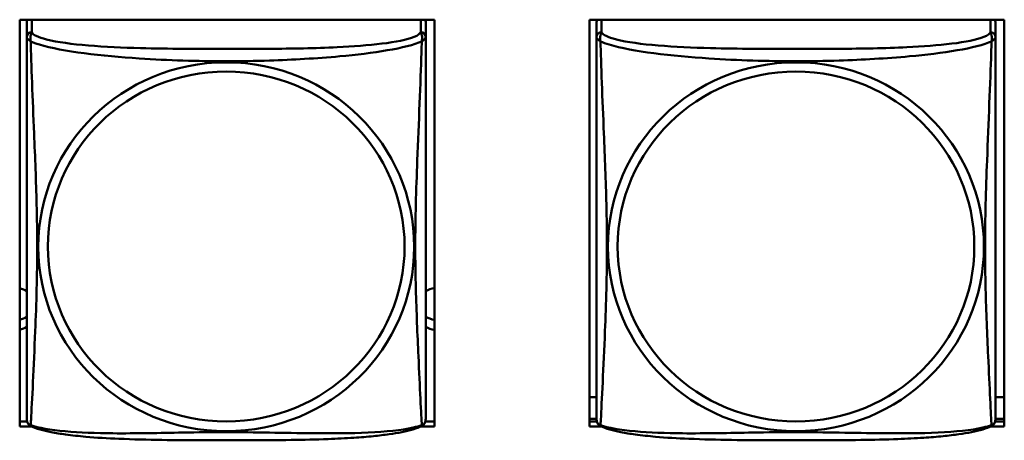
# Model space of a CAD drawing. Header units: inches. Extents: x 0.8 to 72.9, y -7.8 to 49.3.
# Tile 222 of 227: x 55.1 to 56.3, y 11.8 to 12.3. Entities that reach past the tile are written whole.
import ezdxf

# ---------------------------------------------------------------- set-up
doc = ezdxf.new("R2010")
doc.units = ezdxf.units.IN
doc.header["$MEASUREMENT"] = 0
doc.layers.add('Visible Edges(ROSSANSI)', color=7, linetype='Continuous', lineweight=50)
doc.layers.add('Visible Tangent Edges(ROSSANSI)', color=7, linetype='Continuous', lineweight=50)

msp = doc.modelspace()

# ---------------------------------------------------------------- linework, layer by layer
at = {"layer": 'Visible Edges(ROSSANSI)'}
for p, q in [((55.1473, 11.8247), (55.1473, 12.3072)), ((55.1473, 12.3072), (55.6388, 12.3072)), ((55.1558, 12.3045), (55.1558, 12.3072)), ((55.6283, 12.3072), (55.6283, 12.3044)), ((55.6388, 12.3072), (55.6388, 11.8247)), ((55.8223, 11.8247), (55.8223, 12.3072)), ((55.8223, 12.3072), (56.3138, 12.3072)), ((56.3138, 12.3072), (56.3138, 11.8247)), ((55.1558, 12.3044), (55.1558, 12.2868)), ((55.6283, 12.2868), (55.6283, 12.3044)), ((55.8308, 12.3044), (55.8308, 12.2868)), ((56.3033, 12.2868), (56.3033, 12.3044)), ((55.8308, 11.8597), (55.8223, 11.8597)), ((56.3138, 11.8597), (56.3033, 11.8597)), ((55.1473, 11.8308), (55.1562, 11.8308)), ((55.6279, 11.8308), (55.6388, 11.8308)), ((55.8308, 11.834), (55.8223, 11.834)), ((55.8223, 11.8308), (55.8312, 11.8308)), ((56.3029, 11.8308), (56.3138, 11.8308)), ((56.3138, 11.834), (56.3033, 11.834)), ((55.162, 11.8247), (55.1473, 11.8247)), ((55.6388, 11.8247), (55.6221, 11.8247)), ((55.837, 11.8247), (55.8223, 11.8247)), ((56.3138, 11.8247), (56.2971, 11.8247))]:
    msp.add_line(p, q, dxfattribs=at)
for centre, start, end in [((55.1696, 11.8338), 180, 189.1496), ((55.6145, 11.8338), 350.8504, 360), ((55.8446, 11.8338), 180, 189.1496), ((56.2895, 11.8338), 350.8504, 360)]:
    msp.add_arc(centre, 0.0138, start, end, dxfattribs=at)
for centre, major_axis, start_param, end_param in [((55.1617, 12.3044), (-0.00591, 0), 5.777275, 6.283185), ((55.6224, 12.3044), (0.00591, 0), 0, 0.50591), ((55.8367, 12.3044), (-0.00591, 0), 5.777275, 6.283185), ((56.2974, 12.3044), (0.00591, 0), 0, 0.50591), ((55.1423, 11.9642), (0.0255, 0), 1.012755, 1.373182), ((55.6423, 11.9642), (0.0255, 0), 1.708387, 2.154575), ((55.1423, 11.9762), (0.0255, 0), 4.910003, 5.27043), ((55.6423, 11.9762), (0.0255, 0), 4.12861, 4.574798), ((55.1423, 11.9642), (-0.0255, 0), 1.768411, 2.128837), ((55.6423, 11.9642), (-0.0255, 0), 0.987017, 1.433206)]:
    msp.add_ellipse(centre, major_axis=major_axis, ratio=0.981793, start_param=start_param, end_param=end_param, dxfattribs=at)
for points, knots in [([(55.1558, 12.2868), (55.1558, 12.2842), (55.1558, 12.2796), (55.1558, 12.2735), (55.1558, 12.2622), (55.1558, 12.2458), (55.1558, 12.2279), (55.1558, 12.2101), (55.1558, 12.1909), (55.1558, 12.1717), (55.1558, 12.1446), (55.1558, 12.1174), (55.1558, 12.0907), (55.1558, 12.0739), (55.1558, 12.0573), (55.1558, 12.0407), (55.1558, 12.0074), (55.1558, 11.9742), (55.1558, 11.942), (55.1558, 11.9019), (55.1558, 11.8614), (55.1558, 11.8428), (55.1558, 11.8371), (55.1558, 11.8338), (55.1558, 11.8338)], [0.325731, 0.325731, 0.325731, 0.325731, 0.404774, 0.404774, 0.404774, 0.550532, 0.550532, 0.550532, 0.69629, 0.69629, 0.69629, 0.902598, 0.902598, 0.902598, 1.03154, 1.03154, 1.03154, 1.289425, 1.289425, 1.289425, 1.610774, 1.610774, 1.610774, 1.710218, 1.710218, 1.710218, 1.710218]), ([(55.6283, 11.8338), (55.6283, 11.8338), (55.6283, 11.8347), (55.6283, 11.8363), (55.6283, 11.841), (55.6283, 11.8519), (55.6283, 11.8658), (55.6283, 11.8796), (55.6283, 11.8962), (55.6283, 11.9136), (55.6283, 11.9382), (55.6283, 11.9646), (55.6283, 11.991), (55.6283, 12.0075), (55.6283, 12.0241), (55.6283, 12.0407), (55.6283, 12.0739), (55.6283, 12.1072), (55.6283, 12.1412), (55.6283, 12.1835), (55.6283, 12.2293), (55.6283, 12.2609), (55.6283, 12.2733), (55.6283, 12.2827), (55.6283, 12.2868)], [0.352862, 0.352862, 0.352862, 0.352862, 0.404774, 0.404774, 0.404774, 0.550532, 0.550532, 0.550532, 0.69629, 0.69629, 0.69629, 0.902598, 0.902598, 0.902598, 1.03154, 1.03154, 1.03154, 1.289425, 1.289425, 1.289425, 1.610774, 1.610774, 1.610774, 1.73735, 1.73735, 1.73735, 1.73735]), ([(55.8308, 12.2868), (55.8308, 12.2842), (55.8308, 12.2796), (55.8308, 12.2735), (55.8308, 12.2622), (55.8308, 12.2458), (55.8308, 12.2279), (55.8308, 12.2101), (55.8308, 12.1909), (55.8308, 12.1717), (55.8308, 12.1446), (55.8308, 12.1174), (55.8308, 12.0907), (55.8308, 12.0739), (55.8308, 12.0573), (55.8308, 12.0407), (55.8308, 12.0074), (55.8308, 11.9742), (55.8308, 11.942), (55.8308, 11.9019), (55.8308, 11.8614), (55.8308, 11.8428), (55.8308, 11.8371), (55.8308, 11.8338), (55.8308, 11.8338)], [0.325731, 0.325731, 0.325731, 0.325731, 0.404774, 0.404774, 0.404774, 0.550532, 0.550532, 0.550532, 0.69629, 0.69629, 0.69629, 0.902598, 0.902598, 0.902598, 1.03154, 1.03154, 1.03154, 1.289425, 1.289425, 1.289425, 1.610774, 1.610774, 1.610774, 1.710218, 1.710218, 1.710218, 1.710218]), ([(56.3033, 11.8338), (56.3033, 11.8338), (56.3033, 11.8347), (56.3033, 11.8363), (56.3033, 11.841), (56.3033, 11.8519), (56.3033, 11.8658), (56.3033, 11.8796), (56.3033, 11.8962), (56.3033, 11.9136), (56.3033, 11.9382), (56.3033, 11.9646), (56.3033, 11.991), (56.3033, 12.0075), (56.3033, 12.0241), (56.3033, 12.0407), (56.3033, 12.0739), (56.3033, 12.1072), (56.3033, 12.1412), (56.3033, 12.1835), (56.3033, 12.2293), (56.3033, 12.2609), (56.3033, 12.2733), (56.3033, 12.2827), (56.3033, 12.2868)], [0.352862, 0.352862, 0.352862, 0.352862, 0.404774, 0.404774, 0.404774, 0.550532, 0.550532, 0.550532, 0.69629, 0.69629, 0.69629, 0.902598, 0.902598, 0.902598, 1.03154, 1.03154, 1.03154, 1.289425, 1.289425, 1.289425, 1.610774, 1.610774, 1.610774, 1.73735, 1.73735, 1.73735, 1.73735]), ([(55.16, 11.8257), (55.1595, 11.826), (55.1589, 11.8264), (55.158, 11.8272), (55.1577, 11.8276), (55.157, 11.8285), (55.1568, 11.829), (55.1564, 11.8298), (55.1563, 11.8302), (55.1561, 11.8309), (55.1561, 11.8313), (55.156, 11.8316)], [0.02273771, 0.02273771, 0.02273771, 0.02273771, 0.02954865, 0.02954865, 0.03635958, 0.03635958, 0.04317052, 0.04317052, 0.04998146, 0.04998146, 0.0567924, 0.0567924, 0.0567924, 0.0567924]), ([(55.6241, 11.8257), (55.6246, 11.826), (55.6252, 11.8264), (55.6261, 11.8272), (55.6264, 11.8276), (55.627, 11.8285), (55.6273, 11.829), (55.6276, 11.8298), (55.6278, 11.8302), (55.628, 11.8309), (55.628, 11.8313), (55.6281, 11.8316)], [0.02273771, 0.02273771, 0.02273771, 0.02273771, 0.02954865, 0.02954865, 0.03635958, 0.03635958, 0.04317052, 0.04317052, 0.04998146, 0.04998146, 0.0567924, 0.0567924, 0.0567924, 0.0567924]), ([(55.835, 11.8257), (55.8345, 11.826), (55.8339, 11.8264), (55.833, 11.8272), (55.8327, 11.8276), (55.832, 11.8285), (55.8318, 11.829), (55.8314, 11.8298), (55.8313, 11.8302), (55.8311, 11.8309), (55.8311, 11.8313), (55.831, 11.8316)], [0.02273771, 0.02273771, 0.02273771, 0.02273771, 0.02954865, 0.02954865, 0.03635958, 0.03635958, 0.04317052, 0.04317052, 0.04998146, 0.04998146, 0.0567924, 0.0567924, 0.0567924, 0.0567924]), ([(56.2991, 11.8257), (56.2996, 11.826), (56.3002, 11.8264), (56.3011, 11.8272), (56.3014, 11.8276), (56.302, 11.8285), (56.3023, 11.829), (56.3026, 11.8298), (56.3028, 11.8302), (56.303, 11.8309), (56.303, 11.8313), (56.3031, 11.8316)], [0.02273771, 0.02273771, 0.02273771, 0.02273771, 0.02954865, 0.02954865, 0.03635958, 0.03635958, 0.04317052, 0.04317052, 0.04998146, 0.04998146, 0.0567924, 0.0567924, 0.0567924, 0.0567924]), ([(55.6241, 11.8257), (55.6207, 11.8239), (55.6172, 11.8226), (55.6092, 11.8202), (55.6047, 11.8192), (55.5952, 11.8173), (55.5902, 11.8164), (55.5791, 11.8149), (55.5729, 11.8141), (55.559, 11.8127), (55.5512, 11.8121), (55.5334, 11.8109), (55.5232, 11.8104), (55.4983, 11.8095), (55.4836, 11.8091), (55.4519, 11.8087), (55.4349, 11.8086), (55.4009, 11.8085), (55.3839, 11.8085), (55.3499, 11.8086), (55.3328, 11.8087), (55.2988, 11.8092), (55.2817, 11.8096), (55.2515, 11.8109), (55.2383, 11.8116), (55.2174, 11.8135), (55.2093, 11.8143), (55.1957, 11.8162), (55.19, 11.8171), (55.1799, 11.819), (55.1755, 11.8201), (55.1672, 11.8225), (55.1635, 11.8238), (55.16, 11.8257)], [-1.678204, -1.678204, -1.678204, -1.678204, -1.629815, -1.629815, -1.580861, -1.580861, -1.532583, -1.532583, -1.479316, -1.479316, -1.416961, -1.416961, -1.337799, -1.337799, -1.226353, -1.226353, -1.09702, -1.09702, -0.967687, -0.967687, -0.838354, -0.838354, -0.709022, -0.709022, -0.60577, -0.60577, -0.53827, -0.53827, -0.483941, -0.483941, -0.435529, -0.435529, -0.384876, -0.384876, -0.384876, -0.384876]), ([(56.2991, 11.8257), (56.2957, 11.8239), (56.2922, 11.8226), (56.2842, 11.8202), (56.2797, 11.8192), (56.2702, 11.8173), (56.2652, 11.8164), (56.2541, 11.8149), (56.2479, 11.8141), (56.234, 11.8127), (56.2262, 11.8121), (56.2084, 11.8109), (56.1982, 11.8104), (56.1733, 11.8095), (56.1586, 11.8091), (56.1269, 11.8087), (56.1099, 11.8086), (56.0759, 11.8085), (56.0589, 11.8085), (56.0249, 11.8086), (56.0078, 11.8087), (55.9738, 11.8092), (55.9567, 11.8096), (55.9265, 11.8109), (55.9133, 11.8116), (55.8924, 11.8135), (55.8843, 11.8143), (55.8707, 11.8162), (55.865, 11.8171), (55.8549, 11.819), (55.8505, 11.8201), (55.8422, 11.8225), (55.8385, 11.8238), (55.835, 11.8257)], [-1.678204, -1.678204, -1.678204, -1.678204, -1.629815, -1.629815, -1.580861, -1.580861, -1.532583, -1.532583, -1.479316, -1.479316, -1.416961, -1.416961, -1.337799, -1.337799, -1.226353, -1.226353, -1.09702, -1.09702, -0.967687, -0.967687, -0.838354, -0.838354, -0.709022, -0.709022, -0.60577, -0.60577, -0.53827, -0.53827, -0.483941, -0.483941, -0.435529, -0.435529, -0.384876, -0.384876, -0.384876, -0.384876])]:
    msp.add_open_spline(points, degree=3, knots=knots, dxfattribs=at)
at = {"layer": 'Visible Tangent Edges(ROSSANSI)'}
for p, q in [((55.1617, 12.2925), (55.1617, 12.3072)), ((55.6224, 12.3072), (55.6224, 12.2925)), ((55.8367, 12.2925), (55.8367, 12.3072)), ((56.2974, 12.3072), (56.2974, 12.2925))]:
    msp.add_line(p, q, dxfattribs=at)
for centre, major_axis, start_param, end_param in [((55.1617, 12.2868), (-0.00591, 0), 4.712389, 6.283185), ((55.6224, 12.2868), (0.00591, 0), 0, 1.570796), ((55.8367, 12.2868), (-0.00591, 0), 4.712389, 6.283185), ((56.2974, 12.2868), (0.00591, 0), 0, 1.570796)]:
    msp.add_ellipse(centre, major_axis=major_axis, ratio=0.981793, start_param=start_param, end_param=end_param, dxfattribs=at)
for centre, major_axis in [((55.392, 12.038), (-0.2227, 0)), ((56.067, 12.038), (-0.2227, 0)), ((55.392, 12.0383), (-0.2113, 0)), ((56.067, 12.0383), (-0.2113, 0))]:
    msp.add_ellipse(centre, major_axis=major_axis, ratio=0.981793, dxfattribs=at)
for points, knots in [([(55.1558, 12.2868), (55.1558, 12.2865), (55.1558, 12.2862), (55.1559, 12.2858), (55.1559, 12.2856), (55.1561, 12.2853), (55.1561, 12.2852), (55.1563, 12.285), (55.1564, 12.2849), (55.1566, 12.2846), (55.1568, 12.2844), (55.1573, 12.2839), (55.1578, 12.2835), (55.159, 12.2826), (55.1596, 12.2821), (55.1604, 12.2815)], [-0.0844808, -0.0844808, -0.0844808, -0.0844808, -0.06943799, -0.06943799, -0.05587828, -0.05587828, -0.04740346, -0.04740346, -0.04210669, -0.04210669, -0.03151317, -0.03151317, -0.01456352, -0.01456352, 0.00026741, 0.00026741, 0.00026741, 0.00026741]), ([(55.1604, 12.2815), (55.1602, 12.2826), (55.16, 12.2836), (55.16, 12.2856), (55.16, 12.2865), (55.1602, 12.2878), (55.1603, 12.2883), (55.1605, 12.2889), (55.1605, 12.2891), (55.1607, 12.2896), (55.1608, 12.2899), (55.161, 12.2906), (55.1612, 12.291), (55.1615, 12.2918), (55.1616, 12.2922), (55.1617, 12.2925)], [-0.00026741, -0.00026741, -0.00026741, -0.00026741, 0.01456352, 0.01456352, 0.03151317, 0.03151317, 0.04210669, 0.04210669, 0.04740346, 0.04740346, 0.05587828, 0.05587828, 0.06943799, 0.06943799, 0.0844808, 0.0844808, 0.0844808, 0.0844808]), ([(55.6224, 12.2925), (55.6218, 12.2906), (55.6191, 12.2886), (55.6147, 12.2868), (55.6065, 12.2835), (55.5926, 12.2808), (55.5765, 12.2788), (55.5603, 12.2768), (55.5421, 12.2755), (55.5235, 12.2746), (55.4972, 12.2733), (55.4699, 12.2729), (55.4428, 12.2727), (55.4259, 12.2726), (55.409, 12.2726), (55.392, 12.2726), (55.3582, 12.2726), (55.3243, 12.2726), (55.2906, 12.2735), (55.2486, 12.2746), (55.2047, 12.2773), (55.1792, 12.2838), (55.1691, 12.2863), (55.1627, 12.2894), (55.1617, 12.2925)], [0.325731, 0.325731, 0.325731, 0.325731, 0.404774, 0.404774, 0.404774, 0.550532, 0.550532, 0.550532, 0.69629, 0.69629, 0.69629, 0.902598, 0.902598, 0.902598, 1.03154, 1.03154, 1.03154, 1.289425, 1.289425, 1.289425, 1.610774, 1.610774, 1.610774, 1.73735, 1.73735, 1.73735, 1.73735]), ([(55.6224, 12.2925), (55.6224, 12.2922), (55.6226, 12.2918), (55.6229, 12.291), (55.6231, 12.2906), (55.6233, 12.2899), (55.6234, 12.2896), (55.6236, 12.2891), (55.6236, 12.2889), (55.6238, 12.2883), (55.6239, 12.2878), (55.6241, 12.2865), (55.6241, 12.2856), (55.624, 12.2836), (55.6239, 12.2826), (55.6237, 12.2815)], [-0.0844808, -0.0844808, -0.0844808, -0.0844808, -0.06943799, -0.06943799, -0.05587828, -0.05587828, -0.04740346, -0.04740346, -0.04210669, -0.04210669, -0.03151317, -0.03151317, -0.01456352, -0.01456352, 0.00026741, 0.00026741, 0.00026741, 0.00026741]), ([(55.6237, 12.2815), (55.6245, 12.2821), (55.6251, 12.2826), (55.6263, 12.2835), (55.6267, 12.2839), (55.6273, 12.2844), (55.6275, 12.2846), (55.6277, 12.2849), (55.6278, 12.285), (55.6279, 12.2852), (55.628, 12.2853), (55.6282, 12.2856), (55.6282, 12.2858), (55.6283, 12.2862), (55.6283, 12.2865), (55.6283, 12.2868)], [-0.00026741, -0.00026741, -0.00026741, -0.00026741, 0.01456352, 0.01456352, 0.03151317, 0.03151317, 0.04210669, 0.04210669, 0.04740346, 0.04740346, 0.05587828, 0.05587828, 0.06943799, 0.06943799, 0.0844808, 0.0844808, 0.0844808, 0.0844808]), ([(55.8308, 12.2868), (55.8308, 12.2865), (55.8308, 12.2862), (55.8309, 12.2858), (55.8309, 12.2856), (55.8311, 12.2853), (55.8311, 12.2852), (55.8313, 12.285), (55.8314, 12.2849), (55.8316, 12.2846), (55.8318, 12.2844), (55.8323, 12.2839), (55.8328, 12.2835), (55.834, 12.2826), (55.8346, 12.2821), (55.8354, 12.2815)], [-0.0844808, -0.0844808, -0.0844808, -0.0844808, -0.06943799, -0.06943799, -0.05587828, -0.05587828, -0.04740346, -0.04740346, -0.04210669, -0.04210669, -0.03151317, -0.03151317, -0.01456352, -0.01456352, 0.00026741, 0.00026741, 0.00026741, 0.00026741]), ([(55.8354, 12.2815), (55.8352, 12.2826), (55.835, 12.2836), (55.835, 12.2856), (55.835, 12.2865), (55.8352, 12.2878), (55.8353, 12.2883), (55.8355, 12.2889), (55.8355, 12.2891), (55.8357, 12.2896), (55.8358, 12.2899), (55.836, 12.2906), (55.8362, 12.291), (55.8365, 12.2918), (55.8366, 12.2922), (55.8367, 12.2925)], [-0.00026741, -0.00026741, -0.00026741, -0.00026741, 0.01456352, 0.01456352, 0.03151317, 0.03151317, 0.04210669, 0.04210669, 0.04740346, 0.04740346, 0.05587828, 0.05587828, 0.06943799, 0.06943799, 0.0844808, 0.0844808, 0.0844808, 0.0844808]), ([(56.2974, 12.2925), (56.2968, 12.2906), (56.2941, 12.2886), (56.2897, 12.2868), (56.2815, 12.2835), (56.2676, 12.2808), (56.2515, 12.2788), (56.2353, 12.2768), (56.2171, 12.2755), (56.1985, 12.2746), (56.1722, 12.2733), (56.1449, 12.2729), (56.1178, 12.2727), (56.1009, 12.2726), (56.084, 12.2726), (56.067, 12.2726), (56.0332, 12.2726), (55.9993, 12.2726), (55.9656, 12.2735), (55.9236, 12.2746), (55.8797, 12.2773), (55.8542, 12.2838), (55.8441, 12.2863), (55.8377, 12.2894), (55.8367, 12.2925)], [0.325731, 0.325731, 0.325731, 0.325731, 0.404774, 0.404774, 0.404774, 0.550532, 0.550532, 0.550532, 0.69629, 0.69629, 0.69629, 0.902598, 0.902598, 0.902598, 1.03154, 1.03154, 1.03154, 1.289425, 1.289425, 1.289425, 1.610774, 1.610774, 1.610774, 1.73735, 1.73735, 1.73735, 1.73735]), ([(56.2974, 12.2925), (56.2974, 12.2922), (56.2976, 12.2918), (56.2979, 12.291), (56.2981, 12.2906), (56.2983, 12.2899), (56.2984, 12.2896), (56.2986, 12.2891), (56.2986, 12.2889), (56.2988, 12.2883), (56.2989, 12.2878), (56.2991, 12.2865), (56.2991, 12.2856), (56.299, 12.2836), (56.2989, 12.2826), (56.2987, 12.2815)], [-0.0844808, -0.0844808, -0.0844808, -0.0844808, -0.06943799, -0.06943799, -0.05587828, -0.05587828, -0.04740346, -0.04740346, -0.04210669, -0.04210669, -0.03151317, -0.03151317, -0.01456352, -0.01456352, 0.00026741, 0.00026741, 0.00026741, 0.00026741]), ([(56.2987, 12.2815), (56.2995, 12.2821), (56.3001, 12.2826), (56.3013, 12.2835), (56.3017, 12.2839), (56.3023, 12.2844), (56.3025, 12.2846), (56.3027, 12.2849), (56.3028, 12.285), (56.3029, 12.2852), (56.303, 12.2853), (56.3032, 12.2856), (56.3032, 12.2858), (56.3033, 12.2862), (56.3033, 12.2865), (56.3033, 12.2868)], [-0.00026741, -0.00026741, -0.00026741, -0.00026741, 0.01456352, 0.01456352, 0.03151317, 0.03151317, 0.04210669, 0.04210669, 0.04740346, 0.04740346, 0.05587828, 0.05587828, 0.06943799, 0.06943799, 0.0844808, 0.0844808, 0.0844808, 0.0844808]), ([(55.1604, 11.8265), (55.1605, 11.8281), (55.1606, 11.8304), (55.1608, 11.8333), (55.1619, 11.8531), (55.164, 11.8963), (55.1657, 11.9378), (55.1671, 11.9711), (55.1681, 12.0046), (55.1681, 12.0381), (55.1681, 12.0548), (55.1678, 12.0716), (55.1674, 12.0886), (55.1667, 12.1158), (55.1656, 12.1438), (55.1644, 12.1724), (55.1636, 12.1926), (55.1627, 12.2131), (55.162, 12.2323), (55.1613, 12.2514), (55.1607, 12.2691), (55.1604, 12.2815)], [-1.657319, -1.657319, -1.657319, -1.657319, -1.610774, -1.610774, -1.610774, -1.289425, -1.289425, -1.289425, -1.03154, -1.03154, -1.03154, -0.902598, -0.902598, -0.902598, -0.69629, -0.69629, -0.69629, -0.550532, -0.550532, -0.550532, -0.405761, -0.405761, -0.405761, -0.405761]), ([(55.1604, 12.2815), (55.1632, 12.2802), (55.1667, 12.2789), (55.1707, 12.2777), (55.1983, 12.2694), (55.2453, 12.2642), (55.2889, 12.2613), (55.3238, 12.259), (55.358, 12.258), (55.392, 12.258), (55.4091, 12.258), (55.4261, 12.2583), (55.4433, 12.2588), (55.4708, 12.2597), (55.4989, 12.2613), (55.5266, 12.2638), (55.5461, 12.2656), (55.5655, 12.2679), (55.5828, 12.2709), (55.6, 12.2738), (55.6149, 12.2775), (55.6237, 12.2815)], [-1.657319, -1.657319, -1.657319, -1.657319, -1.610774, -1.610774, -1.610774, -1.289425, -1.289425, -1.289425, -1.03154, -1.03154, -1.03154, -0.902598, -0.902598, -0.902598, -0.69629, -0.69629, -0.69629, -0.550532, -0.550532, -0.550532, -0.405761, -0.405761, -0.405761, -0.405761]), ([(55.6237, 12.2815), (55.6236, 12.2775), (55.6235, 12.2729), (55.6233, 12.268), (55.6222, 12.2336), (55.6201, 12.1844), (55.6184, 12.1404), (55.617, 12.1051), (55.616, 12.0715), (55.616, 12.0381), (55.616, 12.0213), (55.6163, 12.0046), (55.6167, 11.9879), (55.6174, 11.9611), (55.6185, 11.934), (55.6197, 11.9082), (55.6205, 11.89), (55.6214, 11.8725), (55.6221, 11.8578), (55.6228, 11.8432), (55.6234, 11.8315), (55.6237, 11.8265)], [-1.657319, -1.657319, -1.657319, -1.657319, -1.610774, -1.610774, -1.610774, -1.289425, -1.289425, -1.289425, -1.03154, -1.03154, -1.03154, -0.902598, -0.902598, -0.902598, -0.69629, -0.69629, -0.69629, -0.550532, -0.550532, -0.550532, -0.405761, -0.405761, -0.405761, -0.405761]), ([(55.8354, 11.8265), (55.8355, 11.8281), (55.8356, 11.8304), (55.8358, 11.8333), (55.8369, 11.8531), (55.839, 11.8963), (55.8407, 11.9378), (55.8421, 11.9711), (55.8431, 12.0046), (55.8431, 12.0381), (55.8431, 12.0548), (55.8428, 12.0716), (55.8424, 12.0886), (55.8417, 12.1158), (55.8406, 12.1438), (55.8394, 12.1724), (55.8386, 12.1926), (55.8377, 12.2131), (55.837, 12.2323), (55.8363, 12.2514), (55.8357, 12.2691), (55.8354, 12.2815)], [-1.657319, -1.657319, -1.657319, -1.657319, -1.610774, -1.610774, -1.610774, -1.289425, -1.289425, -1.289425, -1.03154, -1.03154, -1.03154, -0.902598, -0.902598, -0.902598, -0.69629, -0.69629, -0.69629, -0.550532, -0.550532, -0.550532, -0.405761, -0.405761, -0.405761, -0.405761]), ([(55.8354, 12.2815), (55.8382, 12.2802), (55.8417, 12.2789), (55.8457, 12.2777), (55.8733, 12.2694), (55.9203, 12.2642), (55.9639, 12.2613), (55.9988, 12.259), (56.033, 12.258), (56.067, 12.258), (56.0841, 12.258), (56.1011, 12.2583), (56.1183, 12.2588), (56.1458, 12.2597), (56.1739, 12.2613), (56.2016, 12.2638), (56.2211, 12.2656), (56.2405, 12.2679), (56.2578, 12.2709), (56.275, 12.2738), (56.2899, 12.2775), (56.2987, 12.2815)], [-1.657319, -1.657319, -1.657319, -1.657319, -1.610774, -1.610774, -1.610774, -1.289425, -1.289425, -1.289425, -1.03154, -1.03154, -1.03154, -0.902598, -0.902598, -0.902598, -0.69629, -0.69629, -0.69629, -0.550532, -0.550532, -0.550532, -0.405761, -0.405761, -0.405761, -0.405761]), ([(56.2987, 12.2815), (56.2986, 12.2775), (56.2985, 12.2729), (56.2983, 12.268), (56.2972, 12.2336), (56.2951, 12.1844), (56.2934, 12.1404), (56.292, 12.1051), (56.291, 12.0715), (56.291, 12.0381), (56.291, 12.0213), (56.2913, 12.0046), (56.2917, 11.9879), (56.2924, 11.9611), (56.2935, 11.934), (56.2947, 11.9082), (56.2955, 11.89), (56.2964, 11.8725), (56.2971, 11.8578), (56.2978, 11.8432), (56.2984, 11.8315), (56.2987, 11.8265)], [-1.657319, -1.657319, -1.657319, -1.657319, -1.610774, -1.610774, -1.610774, -1.289425, -1.289425, -1.289425, -1.03154, -1.03154, -1.03154, -0.902598, -0.902598, -0.902598, -0.69629, -0.69629, -0.69629, -0.550532, -0.550532, -0.550532, -0.405761, -0.405761, -0.405761, -0.405761]), ([(55.1604, 11.8265), (55.1596, 11.8267), (55.159, 11.827), (55.1578, 11.8278), (55.1573, 11.8283), (55.1568, 11.8292), (55.1566, 11.8296), (55.1564, 11.8301), (55.1563, 11.8303), (55.1561, 11.8309), (55.1561, 11.8312), (55.156, 11.8315), (55.156, 11.8316), (55.156, 11.8316)], [-0.00026741, -0.00026741, -0.00026741, -0.00026741, 0.01456352, 0.01456352, 0.03151317, 0.03151317, 0.04210669, 0.04210669, 0.04740346, 0.04740346, 0.05587828, 0.05587828, 0.0567924, 0.0567924, 0.0567924, 0.0567924]), ([(55.6281, 11.8316), (55.6281, 11.8316), (55.6281, 11.8315), (55.628, 11.8312), (55.6279, 11.8309), (55.6278, 11.8303), (55.6277, 11.8301), (55.6275, 11.8296), (55.6273, 11.8292), (55.6267, 11.8283), (55.6263, 11.8278), (55.6251, 11.827), (55.6245, 11.8267), (55.6237, 11.8265)], [-0.0567924, -0.0567924, -0.0567924, -0.0567924, -0.05587828, -0.05587828, -0.04740346, -0.04740346, -0.04210669, -0.04210669, -0.03151317, -0.03151317, -0.01456352, -0.01456352, 0.00026741, 0.00026741, 0.00026741, 0.00026741]), ([(55.8354, 11.8265), (55.8346, 11.8267), (55.834, 11.827), (55.8328, 11.8278), (55.8323, 11.8283), (55.8318, 11.8292), (55.8316, 11.8296), (55.8314, 11.8301), (55.8313, 11.8303), (55.8311, 11.8309), (55.8311, 11.8312), (55.831, 11.8315), (55.831, 11.8316), (55.831, 11.8316)], [-0.00026741, -0.00026741, -0.00026741, -0.00026741, 0.01456352, 0.01456352, 0.03151317, 0.03151317, 0.04210669, 0.04210669, 0.04740346, 0.04740346, 0.05587828, 0.05587828, 0.0567924, 0.0567924, 0.0567924, 0.0567924]), ([(56.3031, 11.8316), (56.3031, 11.8316), (56.3031, 11.8315), (56.303, 11.8312), (56.3029, 11.8309), (56.3028, 11.8303), (56.3027, 11.8301), (56.3025, 11.8296), (56.3023, 11.8292), (56.3017, 11.8283), (56.3013, 11.8278), (56.3001, 11.827), (56.2995, 11.8267), (56.2987, 11.8265)], [-0.0567924, -0.0567924, -0.0567924, -0.0567924, -0.05587828, -0.05587828, -0.04740346, -0.04740346, -0.04210669, -0.04210669, -0.03151317, -0.03151317, -0.01456352, -0.01456352, 0.00026741, 0.00026741, 0.00026741, 0.00026741]), ([(55.16, 11.8257), (55.16, 11.8257), (55.16, 11.8257), (55.16, 11.8259), (55.1602, 11.8262), (55.1604, 11.8265)], [-0.02273771, -0.02273771, -0.02273771, -0.02273771, -0.01456352, -0.01456352, 0.00026741, 0.00026741, 0.00026741, 0.00026741]), ([(55.6237, 11.8265), (55.6209, 11.8255), (55.6174, 11.8245), (55.6134, 11.8236), (55.5858, 11.8174), (55.5388, 11.8164), (55.4952, 11.8169), (55.4603, 11.8172), (55.4261, 11.8182), (55.392, 11.8182), (55.375, 11.8182), (55.358, 11.818), (55.3408, 11.8177), (55.3133, 11.8172), (55.2852, 11.8166), (55.2575, 11.8168), (55.2379, 11.817), (55.2186, 11.8176), (55.2013, 11.8192), (55.1841, 11.8207), (55.1692, 11.8232), (55.1604, 11.8265)], [-1.657319, -1.657319, -1.657319, -1.657319, -1.610774, -1.610774, -1.610774, -1.289425, -1.289425, -1.289425, -1.03154, -1.03154, -1.03154, -0.902598, -0.902598, -0.902598, -0.69629, -0.69629, -0.69629, -0.550532, -0.550532, -0.550532, -0.405761, -0.405761, -0.405761, -0.405761]), ([(55.6237, 11.8265), (55.6239, 11.8262), (55.624, 11.8259), (55.6241, 11.8257), (55.6241, 11.8257), (55.6241, 11.8257)], [-0.00026741, -0.00026741, -0.00026741, -0.00026741, 0.01456352, 0.01456352, 0.02273771, 0.02273771, 0.02273771, 0.02273771]), ([(55.835, 11.8257), (55.835, 11.8257), (55.835, 11.8257), (55.835, 11.8259), (55.8352, 11.8262), (55.8354, 11.8265)], [-0.02273771, -0.02273771, -0.02273771, -0.02273771, -0.01456352, -0.01456352, 0.00026741, 0.00026741, 0.00026741, 0.00026741]), ([(56.2987, 11.8265), (56.2959, 11.8255), (56.2924, 11.8245), (56.2884, 11.8236), (56.2608, 11.8174), (56.2138, 11.8164), (56.1702, 11.8169), (56.1353, 11.8172), (56.1011, 11.8182), (56.067, 11.8182), (56.05, 11.8182), (56.033, 11.818), (56.0158, 11.8177), (55.9883, 11.8172), (55.9602, 11.8166), (55.9325, 11.8168), (55.9129, 11.817), (55.8936, 11.8176), (55.8763, 11.8192), (55.8591, 11.8207), (55.8442, 11.8232), (55.8354, 11.8265)], [-1.657319, -1.657319, -1.657319, -1.657319, -1.610774, -1.610774, -1.610774, -1.289425, -1.289425, -1.289425, -1.03154, -1.03154, -1.03154, -0.902598, -0.902598, -0.902598, -0.69629, -0.69629, -0.69629, -0.550532, -0.550532, -0.550532, -0.405761, -0.405761, -0.405761, -0.405761]), ([(56.2987, 11.8265), (56.2989, 11.8262), (56.299, 11.8259), (56.2991, 11.8257), (56.2991, 11.8257), (56.2991, 11.8257)], [-0.00026741, -0.00026741, -0.00026741, -0.00026741, 0.01456352, 0.01456352, 0.02273771, 0.02273771, 0.02273771, 0.02273771])]:
    msp.add_open_spline(points, degree=3, knots=knots, dxfattribs=at)

doc.saveas('drawing.dxf')
